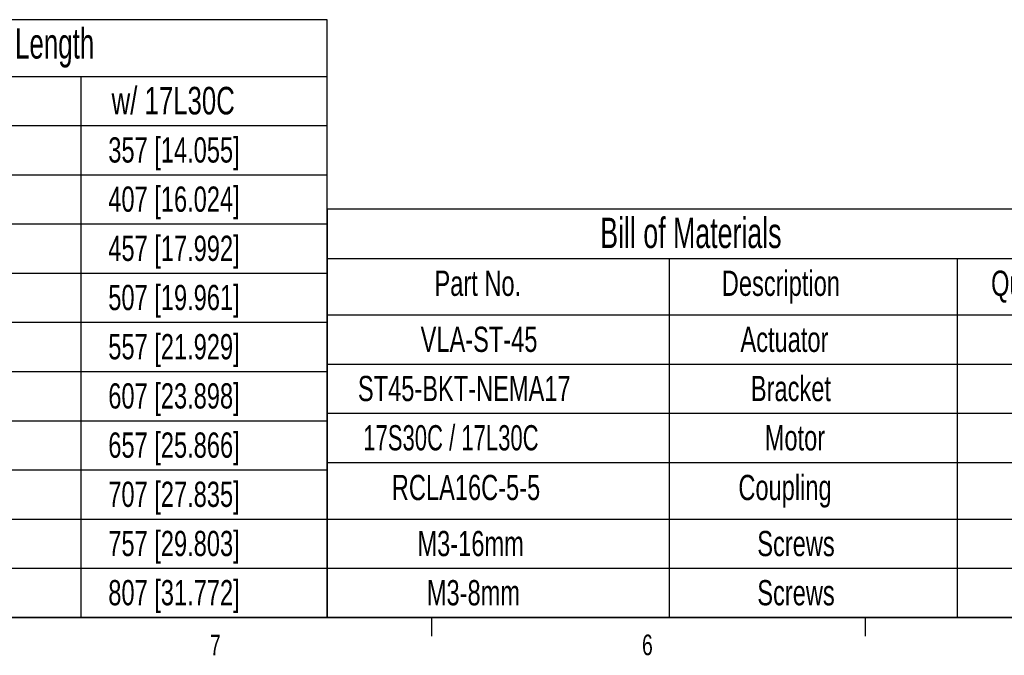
# Paper-space layout 'Layout1' of a CAD drawing. Extents: x 11 to 4767017334475, y 5 to 5245463847279.
# Tile 2 of 9: x 68 to 182, y 6 to 79. Entities that reach past the tile are written whole.
import ezdxf
from ezdxf.enums import TextEntityAlignment as Align

# ---------------------------------------------------------------- set-up
doc = ezdxf.new("R2010")
doc.units = 0
doc.layers.get('0').update_dxf_attribs({"linetype": 'CONTINUOUS'})

# ---------------------------------------------------------------- blocks, each defined once
blk = doc.blocks.new('SW_TABLEANNOTATION_2')
at = {"color": 0, "linetype": 'CONTINUOUS'}
for p, q in [((0, 0), (0, -47.08)), ((96.49, 0), (0, 0)), ((96.49, -47.08), (96.49, 0)), ((0, -5.68), (96.49, -5.68)), ((39.43, -5.68), (39.43, -47.08)), ((72.63, -5.68), (72.63, -47.08)), ((0, -12.2), (96.49, -12.2)), ((0, -17.87), (96.49, -17.87)), ((0, -23.54), (96.49, -23.54)), ((0, -29.21), (96.49, -29.21)), ((0, -35.74), (96.49, -35.74)), ((0, -41.41), (96.49, -41.41)), ((0, -47.08), (96.49, -47.08))]:
    blk.add_line(p, q, dxfattribs=at)
for s, height, width, p in [('Bill of Materials', 3.5, 0.658824, (31.49, -5.54)), ('Part No.', 2.91, 0.7, (12.38, -10.88)), ('Description', 2.9104, 0.7, (45.51, -10.88)), ('Quantity', 2.91, 0.7, (76.56, -10.88)), ('VLA-ST-45', 2.91, 0.7, (10.78, -17.34)), ('Actuator', 2.91, 0.7, (47.66, -17.34)), ('1', 2.91, 0.7, (83.48, -17.34)), ('ST45-BKT-NEMA17', 2.9104, 0.7, (3.55, -23.01)), ('Bracket', 2.91, 0.7, (48.86, -23.01)), ('1', 2.91, 0.7, (83.48, -23.01)), ('17S30C / 17L30C', 2.9104, 0.653333, (4.17, -28.69)), ('Motor', 2.91, 0.7, (50.46, -28.69)), ('1', 2.91, 0.7, (83.48, -28.69)), ('RCLA16C-5-5', 2.9104, 0.7, (7.46, -34.42)), ('Coupling', 2.91, 0.7, (47.42, -34.42)), ('1', 2.91, 0.7, (83.48, -34.42)), ('M3-16mm', 2.91, 0.7, (10.42, -40.88)), ('Screws', 2.91, 0.7, (49.6, -40.88)), ('4', 2.91, 0.7, (83.48, -40.88)), ('M3-8mm', 2.91, 0.7, (11.5, -46.55)), ('Screws', 2.91, 0.7, (49.6, -46.55)), ('4', 2.91, 0.7, (83.48, -46.55))]:
    blk.add_text(s, height=height, dxfattribs=dict(at, width=width)).set_placement(p, align=Align.BOTTOM_LEFT)
blk = doc.blocks.new('SW_TABLEANNOTATION_3')
at = {"color": 0, "linetype": 'CONTINUOUS'}
for p, q in [((0, 0), (0, -68.9)), ((87.96, 0), (0, 0)), ((24.68, 0), (24.68, -68.9)), ((87.96, -68.9), (87.96, 0)), ((24.68, -6.53), (87.96, -6.53)), ((59.57, -6.53), (59.57, -68.9)), ((0, -12.2), (87.96, -12.2)), ((0, -17.87), (87.96, -17.87)), ((0, -23.54), (87.96, -23.54)), ((0, -29.21), (87.96, -29.21)), ((0, -34.88), (87.96, -34.88)), ((0, -40.55), (87.96, -40.55)), ((0, -46.22), (87.96, -46.22)), ((0, -51.89), (87.96, -51.89)), ((0, -57.56), (87.96, -57.56)), ((0, -63.23), (87.96, -63.23)), ((0, -68.9), (87.96, -68.9))]:
    blk.add_line(p, q, dxfattribs=at)
for s, height, width, p in [('TL - Total Length', 3.5, 0.638235, (38.36, -5.53)), ('Stroke', 3.5, 0.7, (5.47, -8.36)), ('w/ 17S30C', 3.175, 0.7, (31.39, -11.87)), ('w/ 17L30C', 3.175, 0.7, (63.11, -11.87)), ('050', 2.91, 0.7, (9.11, -17.34)), ('273.5 [10.768]', 2.9104, 0.7, (29.47, -17.34)), ('357 [14.055]', 2.9104, 0.7, (62.73, -17.34)), ('100', 2.91, 0.7, (9.11, -23.01)), ('323.5 [12.736]', 2.9104, 0.7, (29.47, -23.01)), ('407 [16.024]', 2.9104, 0.7, (62.73, -23.01)), ('150', 2.91, 0.7, (9.11, -28.68)), ('373.5 [14.705]', 2.9104, 0.7, (29.47, -28.68)), ('457 [17.992]', 2.9104, 0.7, (62.73, -28.68)), ('200', 2.91, 0.7, (9.11, -34.35)), ('423.5 [16.673]', 2.9104, 0.7, (29.47, -34.35)), ('507 [19.961]', 2.9104, 0.7, (62.73, -34.35)), ('250', 2.91, 0.7, (9.11, -40.02)), ('473.5 [18.642]', 2.9104, 0.7, (29.47, -40.02)), ('557 [21.929]', 2.9104, 0.7, (62.73, -40.02)), ('300', 2.91, 0.7, (9.11, -45.69)), ('523.5 [20.610]', 2.9104, 0.7, (29.47, -45.69)), ('607 [23.898]', 2.9104, 0.7, (62.73, -45.69)), ('350', 2.91, 0.7, (9.11, -51.36)), ('573.5 [22.579]', 2.9104, 0.7, (29.47, -51.36)), ('657 [25.866]', 2.9104, 0.7, (62.73, -51.36)), ('400', 2.91, 0.7, (9.11, -57.03)), ('623.5 [24.547]', 2.9104, 0.7, (29.47, -57.03)), ('707 [27.835]', 2.9104, 0.7, (62.73, -57.03)), ('450', 2.91, 0.7, (9.11, -62.7)), ('673.5 [26.516]', 2.9104, 0.7, (29.47, -62.7)), ('757 [29.803]', 2.9104, 0.7, (62.73, -62.7)), ('500', 2.91, 0.7, (9.11, -68.37)), ('723.5 [28.484]', 2.9104, 0.7, (29.47, -68.37)), ('807 [31.772]', 2.9104, 0.7, (62.73, -68.37))]:
    blk.add_text(s, height=height, dxfattribs=dict(at, width=width)).set_placement(p, align=Align.BOTTOM_LEFT)

psp = doc.layouts.get("Layout1")

# ---------------------------------------------------------------- linework, layer by layer
at = {"color": 7, "linetype": 'CONTINUOUS'}
for p, q in [((415.9568, 9.9587), (15.9068, 9.9587)), ((115.9129, 9.9587), (115.9129, 7.8048)), ((165.9192, 9.9587), (165.9192, 7.8048))]:
    psp.add_line(p, q, dxfattribs=at)

# ---------------------------------------------------------------- block references
for name, p in [('SW_TABLEANNOTATION_3', (15.9068, 78.8606)), ('SW_TABLEANNOTATION_2', (103.8684, 57.0335))]:
    psp.add_blockref(name, p, dxfattribs=at)

# ---------------------------------------------------------------- texts
at = {"color": 7, "linetype": 'CONTINUOUS', "width": 0.7}
for s, p in [('7', (90.3586, 4.8872)), ('6', (140.1782, 4.8973))]:
    psp.add_text(s, height=2.3813, dxfattribs=at).set_placement(p, align=Align.BOTTOM_LEFT)

doc.saveas('drawing.dxf')
